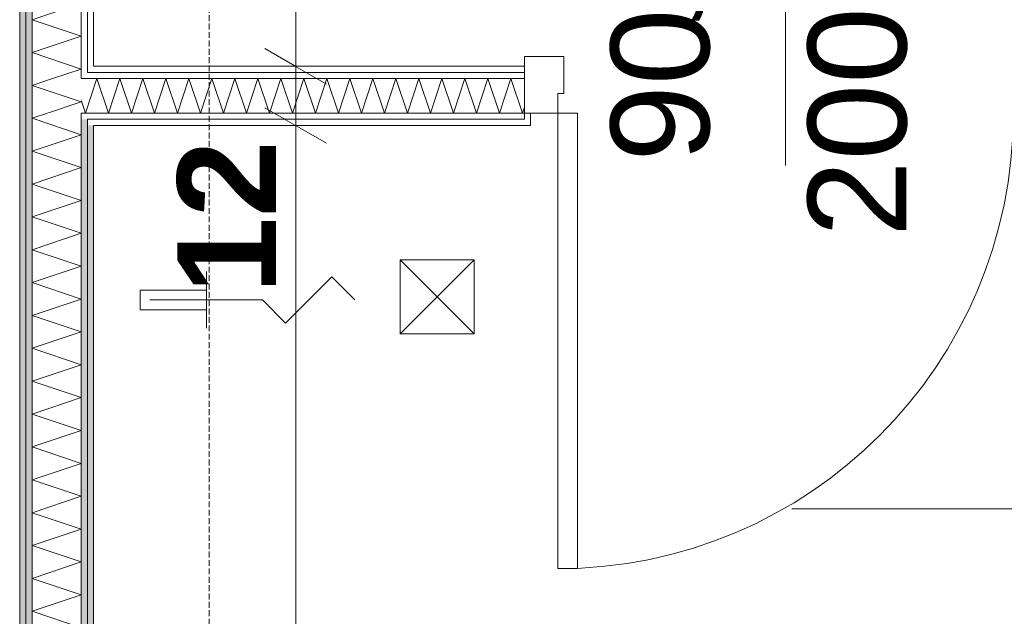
# Model space of a CAD drawing. Extents: x -7314 to 11761, y 144 to 9383.
# Tile 167 of 193: x 4191 to 4390, y 8487 to 8608. Entities that reach past the tile are written whole.
import ezdxf
from ezdxf.xclip import XClip

# ---------------------------------------------------------------- set-up
doc = ezdxf.new("R2010")
doc.units = 0
doc.header["$MEASUREMENT"] = 0
doc.header["$XCLIPFRAME"] = 0
doc.linetypes.add('Krawędzie ukryte', pattern=[68, 48, -20])
doc.linetypes.add('Wipeout_Contour', pattern=[20000, 0, -20000])
for name, color, linetype in [('FORMA - Arch 01 - 220-A Ściany', 7, 'Continuous'), ('FORMA - Arch 01 - 320-W Umeblowanie', 7, 'Continuous'), ('FORMA - Arch 01 - 410-K Osie', 7, 'Continuous'), ('FORMA - Arch 01 - 540-I Ogrzewanie', 7, 'Continuous'), ('FORMA - Arch 02 - Strefy', 7, 'Continuous'), ('FORMA - Arch 04 - Wymiary ogólne', 7, 'Continuous')]:
    doc.layers.add(name, color=color, linetype=linetype)
doc.styles.add('STYL_AUTOMATYCZNY_2', font='arial.ttf')
doc.styles.add('STYL_AUTOMATYCZNY_9', font='arial.ttf')
pattern_1 = [(0, (4185.3, -5972.398), (0, 7.5), [0, -7.5])]

# ---------------------------------------------------------------- blocks, each defined once
blk = doc.blocks.new('*X173')
at = {"layer": 'FORMA - Arch 01 - 220-A Ściany', "color": 7, "linetype": 'Continuous', "lineweight": 5, "ltscale": 0.025}
blk.add_line((4205.62, 8593.59), (4204.37, 8589.84), dxfattribs=at)
blk = doc.blocks.new('*X174')
at = {"layer": 'FORMA - Arch 01 - 220-A Ściany', "color": 7, "linetype": 'Continuous', "lineweight": 5, "ltscale": 0.025}
for p, q in [((4203.97, 8588.65), (4203.12, 8591.2)), ((4204.37, 8589.84), (4203.97, 8588.65))]:
    blk.add_line(p, q, dxfattribs=at)
blk = doc.blocks.new('*X175')
at = {"layer": 'FORMA - Arch 01 - 220-A Ściany', "color": 7, "linetype": 'Continuous', "lineweight": 5, "ltscale": 0.025}
for p, q in [((4196.97, 8595.65), (4194.63, 8588.65)), ((4199.3, 8588.65), (4196.97, 8595.65)), ((4201.63, 8595.65), (4199.3, 8588.65)), ((4203.97, 8588.65), (4201.63, 8595.65)), ((4206.3, 8595.65), (4203.97, 8588.65)), ((4208.63, 8588.65), (4206.3, 8595.65)), ((4210.97, 8595.65), (4208.63, 8588.65)), ((4213.3, 8588.65), (4210.97, 8595.65)), ((4215.63, 8595.65), (4213.3, 8588.65)), ((4217.97, 8588.65), (4215.63, 8595.65)), ((4220.3, 8595.65), (4217.97, 8588.65)), ((4222.63, 8588.65), (4220.3, 8595.65)), ((4224.97, 8595.65), (4222.63, 8588.65)), ((4227.3, 8588.65), (4224.97, 8595.65)), ((4229.63, 8595.65), (4227.3, 8588.65)), ((4231.97, 8588.65), (4229.63, 8595.65)), ((4234.3, 8595.65), (4231.97, 8588.65)), ((4236.63, 8588.65), (4234.3, 8595.65)), ((4238.97, 8595.65), (4236.63, 8588.65)), ((4241.3, 8588.65), (4238.97, 8595.65)), ((4243.63, 8595.65), (4241.3, 8588.65)), ((4245.97, 8588.65), (4243.63, 8595.65)), ((4248.3, 8595.65), (4245.97, 8588.65)), ((4250.63, 8588.65), (4248.3, 8595.65)), ((4252.97, 8595.65), (4250.63, 8588.65)), ((4255.3, 8588.65), (4252.97, 8595.65)), ((4257.63, 8595.65), (4255.3, 8588.65)), ((4259.97, 8588.65), (4257.63, 8595.65)), ((4262.3, 8595.65), (4259.97, 8588.65)), ((4264.63, 8588.65), (4262.3, 8595.65)), ((4266.97, 8595.65), (4264.63, 8588.65)), ((4269.3, 8588.65), (4266.97, 8595.65)), ((4271.63, 8595.65), (4269.3, 8588.65)), ((4273.97, 8588.65), (4271.63, 8595.65)), ((4276.3, 8595.65), (4273.97, 8588.65)), ((4278.63, 8588.65), (4276.3, 8595.65)), ((4280.97, 8595.65), (4278.63, 8588.65)), ((4283.3, 8588.65), (4280.97, 8595.65)), ((4285.63, 8595.65), (4283.3, 8588.65)), ((4287.97, 8588.65), (4285.63, 8595.65)), ((4290.3, 8595.65), (4287.97, 8588.65)), ((4292.63, 8588.65), (4290.3, 8595.65)), ((4293.04, 8589.88), (4292.63, 8588.65)), ((4194.63, 8588.65), (4194.62, 8588.7))]:
    blk.add_line(p, q, dxfattribs=at)
blk = doc.blocks.new('*X251')
at = {"layer": 'FORMA - Arch 01 - 220-A Ściany', "color": 7, "linetype": 'Continuous', "lineweight": 5, "ltscale": 0.025}
for p, q in [((4193.12, 8754.27), (4201, 8756.9)), ((4203.12, 8750.94), (4193.12, 8754.27)), ((4193.12, 8747.6), (4203.12, 8750.94)), ((4203.12, 8744.27), (4193.12, 8747.6)), ((4193.12, 8740.94), (4203.12, 8744.27)), ((4203.12, 8737.6), (4193.12, 8740.94)), ((4193.12, 8734.27), (4203.12, 8737.6)), ((4203.12, 8730.94), (4193.12, 8734.27)), ((4193.12, 8727.6), (4203.12, 8730.94)), ((4203.12, 8724.27), (4193.12, 8727.6)), ((4193.12, 8720.94), (4203.12, 8724.27)), ((4203.12, 8717.6), (4193.12, 8720.94)), ((4193.12, 8714.27), (4203.12, 8717.6)), ((4203.12, 8710.94), (4193.12, 8714.27)), ((4193.12, 8707.6), (4203.12, 8710.94)), ((4203.12, 8704.27), (4193.12, 8707.6)), ((4193.12, 8700.94), (4203.12, 8704.27)), ((4203.12, 8697.6), (4193.12, 8700.94)), ((4193.12, 8694.27), (4203.12, 8697.6)), ((4203.12, 8690.94), (4193.12, 8694.27)), ((4193.12, 8687.6), (4203.12, 8690.94)), ((4203.12, 8684.27), (4193.12, 8687.6)), ((4193.12, 8680.94), (4203.12, 8684.27)), ((4203.12, 8677.6), (4193.12, 8680.94)), ((4193.12, 8674.27), (4203.12, 8677.6)), ((4203.12, 8670.94), (4193.12, 8674.27)), ((4193.12, 8667.6), (4203.12, 8670.94)), ((4203.12, 8664.27), (4193.12, 8667.6)), ((4193.12, 8660.94), (4203.12, 8664.27)), ((4203.12, 8657.6), (4193.12, 8660.94)), ((4193.12, 8654.27), (4203.12, 8657.6)), ((4203.12, 8650.94), (4193.12, 8654.27)), ((4193.12, 8647.6), (4203.12, 8650.94)), ((4203.12, 8644.27), (4193.12, 8647.6)), ((4193.12, 8640.94), (4203.12, 8644.27)), ((4203.12, 8637.6), (4193.12, 8640.94)), ((4193.12, 8634.27), (4203.12, 8637.6)), ((4203.12, 8630.94), (4193.12, 8634.27)), ((4193.12, 8627.6), (4203.12, 8630.94)), ((4203.12, 8624.27), (4193.12, 8627.6)), ((4193.12, 8620.94), (4203.12, 8624.27)), ((4203.12, 8617.6), (4193.12, 8620.94)), ((4193.12, 8614.27), (4203.12, 8617.6)), ((4203.12, 8610.94), (4193.12, 8614.27)), ((4193.12, 8607.6), (4203.12, 8610.94)), ((4203.12, 8604.27), (4193.12, 8607.6)), ((4193.12, 8600.94), (4203.12, 8604.27)), ((4203.12, 8597.6), (4193.12, 8600.94)), ((4197.25, 8595.65), (4203.12, 8597.6))]:
    blk.add_line(p, q, dxfattribs=at)
blk = doc.blocks.new('*X252')
at = {"layer": 'FORMA - Arch 01 - 220-A Ściany', "color": 7, "linetype": 'Continuous', "lineweight": 5, "ltscale": 0.025}
for p, q in [((4193.12, 8594.27), (4197.25, 8595.65)), ((4203.12, 8590.94), (4193.12, 8594.27)), ((4196.25, 8588.65), (4203.12, 8590.94))]:
    blk.add_line(p, q, dxfattribs=at)
blk = doc.blocks.new('*X253')
at = {"layer": 'FORMA - Arch 01 - 220-A Ściany', "color": 7, "linetype": 'Continuous', "lineweight": 5, "ltscale": 0.025}
for p, q in [((4193.12, 8587.6), (4196.25, 8588.65)), ((4203.12, 8584.27), (4193.12, 8587.6)), ((4193.12, 8580.94), (4203.12, 8584.27)), ((4203.12, 8577.6), (4193.12, 8580.94)), ((4193.12, 8574.27), (4203.12, 8577.6)), ((4203.12, 8570.94), (4193.12, 8574.27)), ((4193.12, 8567.6), (4203.12, 8570.94)), ((4203.12, 8564.27), (4193.12, 8567.6)), ((4193.12, 8560.94), (4203.12, 8564.27)), ((4203.12, 8557.6), (4193.12, 8560.94)), ((4193.12, 8554.27), (4203.12, 8557.6)), ((4203.12, 8550.94), (4193.12, 8554.27)), ((4193.12, 8547.6), (4203.12, 8550.94)), ((4203.12, 8544.27), (4193.12, 8547.6)), ((4193.12, 8540.94), (4203.12, 8544.27)), ((4203.12, 8537.6), (4193.12, 8540.94)), ((4193.12, 8534.27), (4203.12, 8537.6)), ((4203.12, 8530.94), (4193.12, 8534.27)), ((4193.12, 8527.6), (4203.12, 8530.94)), ((4203.12, 8524.27), (4193.12, 8527.6)), ((4193.12, 8520.94), (4203.12, 8524.27)), ((4203.12, 8517.6), (4193.12, 8520.94)), ((4193.12, 8514.27), (4203.12, 8517.6)), ((4203.12, 8510.94), (4193.12, 8514.27)), ((4193.12, 8507.6), (4203.12, 8510.94)), ((4203.12, 8504.27), (4193.12, 8507.6)), ((4193.12, 8500.94), (4203.12, 8504.27)), ((4203.12, 8497.6), (4193.12, 8500.94)), ((4193.12, 8494.27), (4203.12, 8497.6)), ((4203.12, 8490.94), (4193.12, 8494.27)), ((4193.12, 8487.6), (4203.12, 8490.94)), ((4203.12, 8484.27), (4193.12, 8487.6))]:
    blk.add_line(p, q, dxfattribs=at)
blk = doc.blocks.new('Rysunek_1_1', base_point=(4185.3, -5972.4))
at = {"color": 254, "linetype": 'Wipeout_Contour', "lineweight": 0, "ltscale": 34057.259102}
blk.add_wipeout([(4190.62, 8756.9), (4190.62, 6001.9), (4191.87, 6001.9), (4191.87, 8756.9)], dxfattribs=at).dxf.layer = 'FORMA - Arch 01 - 220-A Ściany'
at = {"color": 254, "linetype": 'Wipeout_Contour', "lineweight": 0, "ltscale": 38356.162914}
blk.add_wipeout([(4251.46, 8531.38), (4253.96, 8531.38), (4253.96, 8657.38), (4251.46, 8657.38)], dxfattribs=at).dxf.layer = 'FORMA - Arch 02 - Strefy'
at = {"layer": 'FORMA - Arch 01 - 220-A Ściany', "linetype": 'Continuous', "lineweight": 5}
h = blk.add_hatch(dxfattribs=at)
h.set_pattern_fill('Gips_0001', style=0, pattern_type=2)
h.set_pattern_definition(pattern_1)
h.paths.add_polyline_path([(4190.62, 8756.9), (4190.62, 6001.9), (4191.87, 6001.9), (4191.87, 8756.9)])
at = {"layer": 'FORMA - Arch 01 - 220-A Ściany', "color": 7, "linetype": 'Continuous', "lineweight": 15, "ltscale": 0.025, "flags": 128}
blk.add_lwpolyline([(4190.62, 8756.9), (4190.62, 6001.9)], dxfattribs=at)
at = {"color": 254, "linetype": 'Wipeout_Contour', "lineweight": 0, "ltscale": 48057.884686}
blk.add_wipeout([(4267.84, 8756.9), (4205.62, 8756.9), (4205.62, 8347.9), (4418.86, 8347.9), (4418.86, 8756.9)], dxfattribs=at).dxf.layer = 'FORMA - Arch 02 - Strefy'
at = {"layer": 'FORMA - Arch 01 - 220-A Ściany', "color": 7, "linetype": 'Continuous', "lineweight": 15, "ltscale": 0.025}
for p, q in [((4346.04, 8669.68), (4346.04, 8578.05)), ((4347.33, 8508.4), (4438.95, 8508.4))]:
    blk.add_line(p, q, dxfattribs=at)
at = {"layer": 'FORMA - Arch 01 - 220-A Ściany', "color": 7, "linetype": 'Continuous', "lineweight": 13, "ltscale": 0.025}
blk.add_arc((4299.84, 8588.65), 92.4, 270, 0, dxfattribs=at)
at = {"layer": 'FORMA - Arch 01 - 320-W Umeblowanie', "color": 6, "linetype": 'Continuous', "lineweight": 15, "ltscale": 0.025}
for p, q in [((4267.84, 8543.9), (4267.84, 8558.9)), ((4267.84, 8558.9), (4282.84, 8558.9)), ((4282.84, 8558.9), (4267.84, 8543.9)), ((4282.84, 8543.9), (4267.84, 8558.9)), ((4282.84, 8558.9), (4282.84, 8543.9)), ((4282.84, 8543.9), (4267.84, 8543.9))]:
    blk.add_line(p, q, dxfattribs=at)
at = {"layer": 'FORMA - Arch 04 - Wymiary ogólne', "color": 6, "linetype": 'Continuous', "lineweight": 15, "ltscale": 0.025}
for p, q in [((4253.96, 8555.45), (4244.58, 8546.07)), ((4258.65, 8550.76), (4253.96, 8555.45)), ((4239.89, 8550.76), (4244.58, 8546.07))]:
    blk.add_line(p, q, dxfattribs=at)
at = {"layer": 'FORMA - Arch 04 - Wymiary ogólne', "color": 154, "linetype": 'Continuous', "lineweight": 13, "insert": (4242.62, 8552.02), "char_height": 20, "width": 30.509, "attachment_point": 7, "rotation": 90, "style": 'STYL_AUTOMATYCZNY_9'}
blk.add_mtext('\\A1;{\\pql;\\fArial|b1|i0|c238|p0;\\W1.000000;12}', dxfattribs=at)
at = {"color": 254, "linetype": 'Wipeout_Contour', "lineweight": 0, "ltscale": 34059.770011}
blk.add_wipeout([(4191.87, 8756.9), (4191.87, 6001.9), (4193.12, 6001.9), (4193.12, 8756.9)], dxfattribs=at).dxf.layer = 'FORMA - Arch 01 - 220-A Ściany'
at = {"color": 254, "linetype": 'Wipeout_Contour', "lineweight": 0, "ltscale": 38278.518825}
blk.add_wipeout([(4205.62, 8595.65), (4205.62, 8596.9), (4204.37, 8596.9), (4204.37, 8595.65)], dxfattribs=at).dxf.layer = 'FORMA - Arch 01 - 220-A Ściany'
at = {"layer": 'FORMA - Arch 01 - 220-A Ściany', "linetype": 'Continuous', "lineweight": 5}
h = blk.add_hatch(dxfattribs=at)
h.set_pattern_fill('Gips_0001', style=0, pattern_type=2)
h.set_pattern_definition(pattern_1)
h.paths.add_polyline_path([(4191.87, 8756.9), (4191.87, 6001.9), (4193.12, 6001.9), (4193.12, 8756.9)])
h = blk.add_hatch(dxfattribs=at)
h.set_pattern_fill('Gips_0001', style=0, pattern_type=2)
h.set_pattern_definition(pattern_1)
h.paths.add_polyline_path([(4205.62, 8595.65), (4205.62, 8596.9), (4204.37, 8596.9), (4204.37, 8595.65)])
at = {"layer": 'FORMA - Arch 01 - 220-A Ściany', "color": 7, "linetype": 'Continuous', "lineweight": 13, "ltscale": 0.025}
blk.add_line((4191.87, 8756.9), (4191.87, 6001.9), dxfattribs=at)
at = {"color": 254, "linetype": 'Wipeout_Contour', "lineweight": 0, "ltscale": 38351.922511}
blk.add_wipeout([(4293.04, 8598.15), (4194.62, 8598.15), (4194.62, 8596.9), (4293.04, 8596.9)], dxfattribs=at).dxf.layer = 'FORMA - Arch 01 - 220-A Ściany'
at = {"color": 254, "linetype": 'Wipeout_Contour', "lineweight": 0, "ltscale": 38263.698025}
blk.add_wipeout([(4205.62, 8588.65), (4205.62, 8595.65), (4204.37, 8595.65), (4204.37, 8588.65)], dxfattribs=at).dxf.layer = 'FORMA - Arch 01 - 220-A Ściany'
at = {"layer": 'FORMA - Arch 01 - 220-A Ściany', "linetype": 'Continuous', "lineweight": 5}
h = blk.add_hatch(dxfattribs=at)
h.set_pattern_fill('Gips_0001', style=0, pattern_type=2)
h.set_pattern_definition(pattern_1)
h.paths.add_polyline_path([(4293.04, 8598.15), (4194.62, 8598.15), (4194.62, 8596.9), (4293.04, 8596.9)])
at = {"layer": 'FORMA - Arch 01 - 220-A Ściany', "color": 7, "linetype": 'Continuous', "lineweight": 15, "ltscale": 0.025, "flags": 128}
blk.add_lwpolyline([(4293.04, 8598.15), (4194.62, 8598.15)], dxfattribs=at)
at = {"layer": 'FORMA - Arch 04 - Wymiary ogólne', "color": 154, "linetype": 'Continuous', "lineweight": 13, "ltscale": 0.025}
for p, q in [((4246.62, 8598.15), (4246.62, 8756.9)), ((4256, 8598.15), (4237.25, 8598.15))]:
    blk.add_line(p, q, dxfattribs=at)
at = {"color": 7, "linetype": 'Continuous', "lineweight": 13, "ltscale": 0.025}
blk.add_blockref('*X173', (0, 0), dxfattribs=at)
at = {"color": 254, "linetype": 'Wipeout_Contour', "lineweight": 0, "ltscale": 38248.878116}
blk.add_wipeout([(4205.62, 8587.4), (4205.62, 8588.65), (4204.37, 8588.65), (4204.37, 8587.4)], dxfattribs=at).dxf.layer = 'FORMA - Arch 01 - 220-A Ściany'
at = {"layer": 'FORMA - Arch 01 - 220-A Ściany', "linetype": 'Continuous', "lineweight": 5}
h = blk.add_hatch(dxfattribs=at)
h.set_pattern_fill('Gips_0001', style=0, pattern_type=2)
h.set_pattern_definition(pattern_1)
h.paths.add_polyline_path([(4205.62, 8587.4), (4205.62, 8588.65), (4204.37, 8588.65), (4204.37, 8587.4)])
at = {"color": 254, "linetype": 'Wipeout_Contour', "lineweight": 0, "ltscale": 38570.971386}
blk.add_wipeout([(4205.62, 8598.15), (4205.62, 8756.9), (4204.37, 8756.9), (4204.37, 8598.15)], dxfattribs=at).dxf.layer = 'FORMA - Arch 01 - 220-A Ściany'
at = {"layer": 'FORMA - Arch 01 - 220-A Ściany', "linetype": 'Continuous', "lineweight": 5}
h = blk.add_hatch(dxfattribs=at)
h.set_pattern_fill('Gips_0001', style=0, pattern_type=2)
h.set_pattern_definition(pattern_1)
h.paths.add_polyline_path([(4205.62, 8598.15), (4205.62, 8756.9), (4204.37, 8756.9), (4204.37, 8598.15)])
at = {"color": 254, "linetype": 'Wipeout_Contour', "lineweight": 0, "ltscale": 38261.500387}
blk.add_wipeout([(4204.37, 8588.65), (4204.37, 8595.65), (4203.12, 8595.65), (4203.12, 8588.65)], dxfattribs=at).dxf.layer = 'FORMA - Arch 01 - 220-A Ściany'
at = {"color": 254, "linetype": 'Wipeout_Contour', "lineweight": 0, "ltscale": 38313.369035}
blk.add_wipeout([(4194.62, 8587.4), (4194.62, 8586.15), (4293.04, 8586.15), (4293.04, 8587.4)], dxfattribs=at).dxf.layer = 'FORMA - Arch 01 - 220-A Ściany'
at = {"layer": 'FORMA - Arch 01 - 220-A Ściany', "linetype": 'Continuous', "lineweight": 5}
h = blk.add_hatch(dxfattribs=at)
h.set_pattern_fill('Gips_0001', style=0, pattern_type=2)
h.set_pattern_definition(pattern_1)
h.paths.add_polyline_path([(4194.62, 8587.4), (4194.62, 8586.15), (4293.04, 8586.15), (4293.04, 8587.4)])
at = {"layer": 'FORMA - Arch 04 - Wymiary ogólne', "color": 154, "linetype": 'Continuous', "lineweight": 13, "ltscale": 0.025}
for p, q in [((4256, 8586.15), (4237.25, 8586.15)), ((4246.62, 8347.9), (4246.62, 8586.15))]:
    blk.add_line(p, q, dxfattribs=at)
at = {"color": 7, "linetype": 'Continuous', "lineweight": 13, "ltscale": 0.025}
blk.add_blockref('*X174', (0, 0), dxfattribs=at)
at = {"color": 254, "linetype": 'Wipeout_Contour', "lineweight": 0, "ltscale": 38347.439063}
blk.add_wipeout([(4194.62, 8595.65), (4293.04, 8595.65), (4293.04, 8596.9), (4194.62, 8596.9)], dxfattribs=at).dxf.layer = 'FORMA - Arch 01 - 220-A Ściany'
at = {"layer": 'FORMA - Arch 01 - 220-A Ściany', "linetype": 'Continuous', "lineweight": 5}
h = blk.add_hatch(dxfattribs=at)
h.set_pattern_fill('Gips_0001', style=0, pattern_type=2)
h.set_pattern_definition(pattern_1)
h.paths.add_polyline_path([(4194.62, 8595.65), (4293.04, 8595.65), (4293.04, 8596.9), (4194.62, 8596.9)])
at = {"layer": 'FORMA - Arch 01 - 220-A Ściany', "color": 7, "linetype": 'Continuous', "lineweight": 15, "ltscale": 0.025}
blk.add_line((4293.04, 8596.9), (4293.04, 8598.15), dxfattribs=at)
at = {"layer": 'FORMA - Arch 01 - 220-A Ściany', "color": 7, "linetype": 'Continuous', "lineweight": 13, "ltscale": 0.025}
for p, q in [((4293.04, 8596.9), (4194.62, 8596.9)), ((4205.62, 8596.9), (4204.37, 8596.9))]:
    blk.add_line(p, q, dxfattribs=at)
at = {"layer": 'FORMA - Arch 01 - 220-A Ściany', "color": 7, "linetype": 'Continuous', "lineweight": 15, "ltscale": 0.025, "flags": 128}
blk.add_lwpolyline([(4194.62, 8596.9), (4194.62, 8598.15)], dxfattribs=at)
at = {"color": 254, "linetype": 'Wipeout_Contour', "lineweight": 0, "ltscale": 38317.851514}
blk.add_wipeout([(4293.04, 8588.65), (4194.62, 8588.65), (4194.62, 8587.4), (4293.04, 8587.4)], dxfattribs=at).dxf.layer = 'FORMA - Arch 01 - 220-A Ściany'
at = {"layer": 'FORMA - Arch 01 - 220-A Ściany', "linetype": 'Continuous', "lineweight": 5}
h = blk.add_hatch(dxfattribs=at)
h.set_pattern_fill('Gips_0001', style=0, pattern_type=2)
h.set_pattern_definition(pattern_1)
h.paths.add_polyline_path([(4293.04, 8588.65), (4194.62, 8588.65), (4194.62, 8587.4), (4293.04, 8587.4)])
at = {"layer": 'FORMA - Arch 01 - 220-A Ściany', "color": 7, "linetype": 'Continuous', "lineweight": 13, "ltscale": 0.025}
blk.add_line((4204.37, 8587.4), (4205.62, 8587.4), dxfattribs=at)
at = {"layer": 'FORMA - Arch 01 - 220-A Ściany', "color": 7, "linetype": 'Continuous', "lineweight": 15, "ltscale": 0.025, "flags": 128}
blk.add_lwpolyline([(4194.62, 8586.15), (4194.62, 8587.4)], dxfattribs=at)
at = {"color": 254, "linetype": 'Wipeout_Contour', "lineweight": 0, "ltscale": 38283.010322}
blk.add_wipeout([(4205.62, 8596.9), (4205.62, 8598.15), (4204.37, 8598.15), (4204.37, 8596.9)], dxfattribs=at).dxf.layer = 'FORMA - Arch 01 - 220-A Ściany'
at = {"layer": 'FORMA - Arch 01 - 220-A Ściany', "linetype": 'Continuous', "lineweight": 5}
h = blk.add_hatch(dxfattribs=at)
h.set_pattern_fill('Gips_0001', style=0, pattern_type=2)
h.set_pattern_definition(pattern_1)
h.paths.add_polyline_path([(4205.62, 8596.9), (4205.62, 8598.15), (4204.37, 8598.15), (4204.37, 8596.9)])
at = {"layer": 'FORMA - Arch 01 - 220-A Ściany', "color": 7, "linetype": 'Continuous', "lineweight": 15, "ltscale": 0.025, "flags": 128}
blk.add_lwpolyline([(4205.62, 8598.15), (4205.62, 8756.9)], dxfattribs=at)
at = {"color": 254, "linetype": 'Wipeout_Contour', "lineweight": 0, "ltscale": 38332.64484}
blk.add_wipeout([(4194.62, 8588.65), (4293.04, 8588.65), (4293.04, 8595.65), (4194.62, 8595.65)], dxfattribs=at).dxf.layer = 'FORMA - Arch 01 - 220-A Ściany'
at = {"layer": 'FORMA - Arch 01 - 220-A Ściany', "color": 7, "linetype": 'Continuous', "lineweight": 13, "ltscale": 0.025}
for p, q in [((4293.04, 8595.65), (4194.62, 8595.65)), ((4204.37, 8595.65), (4203.12, 8595.65)), ((4205.62, 8595.65), (4204.37, 8595.65)), ((4203.12, 8588.65), (4204.37, 8588.65)), ((4204.37, 8588.65), (4205.62, 8588.65))]:
    blk.add_line(p, q, dxfattribs=at)
at = {"layer": 'FORMA - Arch 01 - 220-A Ściany', "color": 7, "linetype": 'Continuous', "lineweight": 15, "ltscale": 0.025}
blk.add_line((4293.04, 8595.65), (4293.04, 8596.9), dxfattribs=at)
at = {"layer": 'FORMA - Arch 01 - 220-A Ściany', "color": 7, "linetype": 'Continuous', "lineweight": 15, "ltscale": 0.025, "flags": 128}
for points in [[(4194.62, 8595.65), (4194.62, 8596.9)], [(4194.62, 8588.65), (4194.62, 8595.65)], [(4194.62, 8587.4), (4194.62, 8588.65)]]:
    blk.add_lwpolyline(points, dxfattribs=at)
at = {"layer": 'FORMA - Arch 01 - 410-K Osie', "color": 7, "linetype": 'Krawędzie ukryte', "lineweight": 13, "ltscale": 0.025}
blk.add_line((4229.04, 5890.7), (4229.04, 8978.35), dxfattribs=at)
at = {"layer": 'FORMA - Arch 04 - Wymiary ogólne', "color": 154, "linetype": 'Continuous', "lineweight": 13, "ltscale": 0.025}
for p, q in [((4240.37, 8601.75), (4252.87, 8594.54)), ((4246.62, 8586.15), (4246.62, 8598.15)), ((4240.37, 8589.75), (4252.87, 8582.54))]:
    blk.add_line(p, q, dxfattribs=at)
at = {"color": 7, "linetype": 'Continuous', "lineweight": 13, "ltscale": 0.025}
blk.add_blockref('*X175', (0, 0), dxfattribs=at)
at = {"layer": 'FORMA - Arch 01 - 220-A Ściany', "color": 7, "linetype": 'Continuous', "lineweight": 13, "insert": (4336.38, 8578.79), "char_height": 20, "attachment_point": 7, "rotation": 90, "style": 'STYL_AUTOMATYCZNY_2'}
blk.add_mtext('\\A1;{\\pql;\\pt0;\\fArial|b0|i0|c238|p0;\\W1.000000;90\\fArial|b0|i0|c238|p0;\\W1.000000;\\A1{\\H.66x;\\S^  ;}\\fArial|b0|i0|c238|p0;\\W1.000000;\\fArial|b0|i0|c238|p0;\\W1.000000;}', dxfattribs=at)
at = {"color": 254, "linetype": 'Wipeout_Contour', "lineweight": 0, "ltscale": 38566.545178}
blk.add_wipeout([(4204.37, 8596.9), (4204.37, 8756.9), (4203.12, 8756.9), (4203.12, 8596.9)], dxfattribs=at).dxf.layer = 'FORMA - Arch 01 - 220-A Ściany'
at = {"layer": 'FORMA - Arch 01 - 220-A Ściany', "linetype": 'Continuous', "lineweight": 5}
h = blk.add_hatch(dxfattribs=at)
h.set_pattern_fill('Gips_0001', style=0, pattern_type=2)
h.set_pattern_definition(pattern_1)
h.paths.add_polyline_path([(4204.37, 8596.9), (4204.37, 8756.9), (4203.12, 8756.9), (4203.12, 8596.9)])
at = {"color": 254, "linetype": 'Wipeout_Contour', "lineweight": 0, "ltscale": 48004.877082}
blk.add_wipeout([(4294.29, 8586.15), (4294.29, 8588.65), (4293.04, 8588.65), (4293.04, 8587.4), (4293.04, 8586.15)], dxfattribs=at).dxf.layer = 'FORMA - Arch 01 - 220-A Ściany'
at = {"color": 254, "linetype": 'Wipeout_Contour', "lineweight": 0, "ltscale": 38144.775318}
blk.add_wipeout([(4228.54, 8552.76), (4215.04, 8552.76), (4215.04, 8548.76), (4228.54, 8548.76)], dxfattribs=at).dxf.layer = 'FORMA - Arch 01 - 540-I Ogrzewanie'
at = {"layer": 'FORMA - Arch 01 - 220-A Ściany', "linetype": 'Continuous', "lineweight": 5}
h = blk.add_hatch(dxfattribs=at)
h.set_pattern_fill('Gips_0001', style=0, pattern_type=2)
h.set_pattern_definition(pattern_1)
h.paths.add_polyline_path([(4294.29, 8586.15), (4294.29, 8588.65), (4293.04, 8588.65), (4293.04, 8587.4), (4293.04, 8586.15)])
at = {"layer": 'FORMA - Arch 01 - 220-A Ściany', "color": 7, "linetype": 'Continuous', "lineweight": 15, "ltscale": 0.025}
for p, q in [((4293.04, 8588.65), (4293.04, 8595.65)), ((4293.04, 8588.65), (4294.29, 8588.65)), ((4294.29, 8588.65), (4294.29, 8586.15)), ((4293.04, 8586.15), (4294.29, 8586.15)), ((4293.04, 8586.15), (4294.29, 8586.15))]:
    blk.add_line(p, q, dxfattribs=at)
at = {"layer": 'FORMA - Arch 01 - 220-A Ściany', "color": 7, "linetype": 'Continuous', "lineweight": 13, "ltscale": 0.025}
for p, q in [((4194.62, 8588.65), (4293.04, 8588.65)), ((4293.04, 8587.4), (4293.04, 8588.65)), ((4194.62, 8587.4), (4293.04, 8587.4))]:
    blk.add_line(p, q, dxfattribs=at)
at = {"layer": 'FORMA - Arch 01 - 220-A Ściany', "color": 7, "linetype": 'Continuous', "lineweight": 15, "ltscale": 0.025, "flags": 128}
blk.add_lwpolyline([(4194.62, 8586.15), (4293.04, 8586.15)], dxfattribs=at)
at = {"layer": 'FORMA - Arch 01 - 540-I Ogrzewanie', "color": 6, "linetype": 'Continuous', "lineweight": 15, "ltscale": 0.025, "flags": 128}
blk.add_lwpolyline([(4228.54, 8552.76), (4228.54, 8548.76), (4215.04, 8548.76), (4215.04, 8552.76)], close=True, dxfattribs=at)
at = {"layer": 'FORMA - Arch 04 - Wymiary ogólne', "color": 6, "linetype": 'Continuous', "lineweight": 15, "ltscale": 0.025}
for p, q in [((4228.53, 8545.01), (4228.53, 8556.5)), ((4217.04, 8550.76), (4239.89, 8550.76))]:
    blk.add_line(p, q, dxfattribs=at)
at = {"color": 254, "linetype": 'Wipeout_Contour', "lineweight": 0, "ltscale": 38276.322039}
blk.add_wipeout([(4204.37, 8595.65), (4204.37, 8596.9), (4203.12, 8596.9), (4203.12, 8595.65)], dxfattribs=at).dxf.layer = 'FORMA - Arch 01 - 220-A Ściany'
at = {"layer": 'FORMA - Arch 01 - 220-A Ściany', "linetype": 'Continuous', "lineweight": 5}
h = blk.add_hatch(dxfattribs=at)
h.set_pattern_fill('Gips_0001', style=0, pattern_type=2)
h.set_pattern_definition(pattern_1)
h.paths.add_polyline_path([(4204.37, 8595.65), (4204.37, 8596.9), (4203.12, 8596.9), (4203.12, 8595.65)])
at = {"layer": 'FORMA - Arch 01 - 220-A Ściany', "color": 7, "linetype": 'Continuous', "lineweight": 13, "ltscale": 0.025}
for p, q in [((4204.37, 8596.9), (4204.37, 8756.9)), ((4205.62, 8596.9), (4204.37, 8596.9))]:
    blk.add_line(p, q, dxfattribs=at)
at = {"color": 254, "linetype": 'Wipeout_Contour', "lineweight": 0, "ltscale": 57651.334168}
blk.add_wipeout([(4293.04, 8600.15), (4293.04, 8588.65), (4299.84, 8588.65), (4299.84, 8592.65), (4301.04, 8592.65), (4301.04, 8600.15)], dxfattribs=at).dxf.layer = 'FORMA - Arch 01 - 220-A Ściany'
at = {"color": 254, "linetype": 'Wipeout_Contour', "lineweight": 0, "ltscale": 38244.387579}
blk.add_wipeout([(4205.62, 8586.15), (4205.62, 8587.4), (4204.37, 8587.4), (4204.37, 8586.15)], dxfattribs=at).dxf.layer = 'FORMA - Arch 01 - 220-A Ściany'
at = {"layer": 'FORMA - Arch 01 - 220-A Ściany', "linetype": 'Continuous', "lineweight": 5}
h = blk.add_hatch(dxfattribs=at)
h.set_pattern_fill('Gips_0001', style=0, pattern_type=2)
h.set_pattern_definition(pattern_1)
h.paths.add_polyline_path([(4205.62, 8586.15), (4205.62, 8587.4), (4204.37, 8587.4), (4204.37, 8586.15)])
at = {"layer": 'FORMA - Arch 01 - 220-A Ściany', "color": 7, "linetype": 'Continuous', "lineweight": 15, "ltscale": 0.025}
for p, q in [((4293.04, 8600.15), (4293.04, 8588.65)), ((4301.04, 8600.15), (4293.04, 8600.15)), ((4301.04, 8592.65), (4301.04, 8600.15)), ((4293.04, 8596.9), (4293.04, 8598.15)), ((4293.04, 8596.9), (4293.04, 8598.15)), ((4293.04, 8595.65), (4293.04, 8596.9)), ((4293.04, 8595.65), (4293.04, 8596.9)), ((4293.04, 8588.65), (4293.04, 8595.65)), ((4293.04, 8588.65), (4293.04, 8595.65)), ((4299.84, 8592.65), (4301.04, 8592.65)), ((4294.29, 8588.65), (4294.29, 8586.15))]:
    blk.add_line(p, q, dxfattribs=at)
at = {"layer": 'FORMA - Arch 02 - Strefy', "color": 7, "linetype": 'Continuous', "lineweight": 13, "insert": (4274.63, 8668.71), "char_height": 20, "attachment_point": 1, "style": 'STYL_AUTOMATYCZNY_2'}
blk.add_mtext('\\A1;{\\pql;\\pt0,460;\\fArial|b0|i0|c238|p0;\\W1.000000;06.1\\fArial|b0|i0|c238|p0;\\W1.000000;\\A1{\\H.66x;\\S^  ;}\\fArial|b0|i0|c238|p0;\\W1.000000;\\fArial|b0|i0|c238|p0;\\W1.000000;\\A1{\\H.66x;\\S^  ;}}', dxfattribs=at)
at = {"color": 254, "linetype": 'Wipeout_Contour', "lineweight": 0, "ltscale": 38554.497287}
blk.add_wipeout([(4203.12, 8595.65), (4203.12, 8756.9), (4193.12, 8756.9), (4193.12, 8595.65)], dxfattribs=at).dxf.layer = 'FORMA - Arch 01 - 220-A Ściany'
at = {"color": 254, "linetype": 'Wipeout_Contour', "lineweight": 0, "ltscale": 38257.996043}
blk.add_wipeout([(4299.84, 8496.25), (4303.84, 8496.25), (4303.84, 8588.65), (4299.84, 8588.65)], dxfattribs=at).dxf.layer = 'FORMA - Arch 01 - 220-A Ściany'
at = {"layer": 'FORMA - Arch 01 - 220-A Ściany', "color": 7, "linetype": 'Continuous', "lineweight": 15, "ltscale": 0.025}
for p, q in [((4299.84, 8588.65), (4299.84, 8592.65)), ((4293.04, 8588.65), (4299.84, 8588.65))]:
    blk.add_line(p, q, dxfattribs=at)
at = {"layer": 'FORMA - Arch 01 - 220-A Ściany', "color": 7, "linetype": 'Continuous', "lineweight": 13, "ltscale": 0.025}
for p, q in [((4299.84, 8496.25), (4299.84, 8588.65)), ((4299.84, 8588.65), (4303.84, 8588.65)), ((4303.84, 8588.65), (4303.84, 8496.25)), ((4303.84, 8496.25), (4299.84, 8496.25))]:
    blk.add_line(p, q, dxfattribs=at)
at = {"color": 7, "linetype": 'Continuous', "lineweight": 13, "ltscale": 0.025}
blk.add_blockref('*X251', (0, 0), dxfattribs=at)
at = {"layer": 'FORMA - Arch 01 - 220-A Ściany', "color": 7, "linetype": 'Continuous', "lineweight": 13, "insert": (4376.38, 8563.53), "char_height": 20, "attachment_point": 7, "rotation": 90, "style": 'STYL_AUTOMATYCZNY_2'}
blk.add_mtext('\\A1;{\\pql;\\pt0;\\fArial|b0|i0|c238|p0;\\W1.000000;200\\fArial|b0|i0|c238|p0;\\W1.000000;\\A1{\\H.66x;\\S^  ;}\\fArial|b0|i0|c238|p0;\\W1.000000;\\fArial|b0|i0|c238|p0;\\W1.000000;}', dxfattribs=at)
at = {"layer": 'FORMA - Arch 02 - Strefy', "color": 7, "linetype": 'Continuous', "lineweight": 13, "insert": (4274.63, 8637), "char_height": 20, "attachment_point": 1, "style": 'STYL_AUTOMATYCZNY_2'}
blk.add_mtext('\\A1;{\\pql;\\pt0,460;\\fArial|b0|i0|c238|p0;\\W1.000000;A: 8,72\\fArial|b0|i0|c238|p0;\\W1.000000;\\A1{\\H.66x;\\S^  ;}\\fArial|b0|i0|c238|p0;\\W1.000000; m\\fArial|b0|i0|c238|p0;\\W1.000000;\\A1{\\H.66x;\\S2^  ;}}', dxfattribs=at)
at = {"color": 254, "linetype": 'Wipeout_Contour', "lineweight": 0, "ltscale": 38246.679627}
blk.add_wipeout([(4204.37, 8587.4), (4204.37, 8588.65), (4203.12, 8588.65), (4203.12, 8587.4)], dxfattribs=at).dxf.layer = 'FORMA - Arch 01 - 220-A Ściany'
at = {"color": 254, "linetype": 'Wipeout_Contour', "lineweight": 0, "ltscale": 33777.637637}
blk.add_wipeout([(4204.37, 8586.15), (4204.37, 6001.9), (4205.62, 6001.9), (4205.62, 8586.15)], dxfattribs=at).dxf.layer = 'FORMA - Arch 01 - 220-A Ściany'
at = {"layer": 'FORMA - Arch 01 - 220-A Ściany', "linetype": 'Continuous', "lineweight": 5}
h = blk.add_hatch(dxfattribs=at)
h.set_pattern_fill('Gips_0001', style=0, pattern_type=2)
h.set_pattern_definition(pattern_1)
h.paths.add_polyline_path([(4204.37, 8587.4), (4204.37, 8588.65), (4203.12, 8588.65), (4203.12, 8587.4)])
h = blk.add_hatch(dxfattribs=at)
h.set_pattern_fill('Gips_0001', style=0, pattern_type=2)
h.set_pattern_definition(pattern_1)
h.paths.add_polyline_path([(4204.37, 8586.15), (4204.37, 6001.9), (4205.62, 6001.9), (4205.62, 8586.15)])
at = {"layer": 'FORMA - Arch 01 - 220-A Ściany', "color": 7, "linetype": 'Continuous', "lineweight": 15, "ltscale": 0.025, "flags": 128}
blk.add_lwpolyline([(4205.62, 6001.9), (4205.62, 8586.15)], dxfattribs=at)
at = {"color": 254, "linetype": 'Wipeout_Contour', "lineweight": 0, "ltscale": 38251.621337}
blk.add_wipeout([(4203.12, 8588.65), (4203.12, 8595.65), (4193.12, 8595.65), (4193.12, 8588.65)], dxfattribs=at).dxf.layer = 'FORMA - Arch 01 - 220-A Ściany'
at = {"color": 254, "linetype": 'Wipeout_Contour', "lineweight": 0, "ltscale": 33777.349171}
blk.add_wipeout([(4203.12, 8587.4), (4203.12, 6001.9), (4204.37, 6001.9), (4204.37, 8587.4)], dxfattribs=at).dxf.layer = 'FORMA - Arch 01 - 220-A Ściany'
at = {"layer": 'FORMA - Arch 01 - 220-A Ściany', "linetype": 'Continuous', "lineweight": 5}
h = blk.add_hatch(dxfattribs=at)
h.set_pattern_fill('Gips_0001', style=0, pattern_type=2)
h.set_pattern_definition(pattern_1)
h.paths.add_polyline_path([(4203.12, 8587.4), (4203.12, 6001.9), (4204.37, 6001.9), (4204.37, 8587.4)])
at = {"layer": 'FORMA - Arch 01 - 220-A Ściany', "color": 7, "linetype": 'Continuous', "lineweight": 13, "ltscale": 0.025}
for p, q in [((4193.12, 8756.9), (4193.12, 8595.65)), ((4203.12, 8595.65), (4203.12, 8756.9)), ((4204.37, 8595.65), (4203.12, 8595.65)), ((4204.37, 8587.4), (4205.62, 8587.4)), ((4204.37, 6001.9), (4204.37, 8587.4))]:
    blk.add_line(p, q, dxfattribs=at)
at = {"color": 7, "linetype": 'Continuous', "lineweight": 13, "ltscale": 0.025}
blk.add_blockref('*X252', (0, 0), dxfattribs=at)
at = {"color": 254, "linetype": 'Wipeout_Contour', "lineweight": 0, "ltscale": 33768.204376}
blk.add_wipeout([(4193.12, 8588.65), (4193.12, 6001.9), (4203.12, 6001.9), (4203.12, 8588.65)], dxfattribs=at).dxf.layer = 'FORMA - Arch 01 - 220-A Ściany'
at = {"layer": 'FORMA - Arch 01 - 220-A Ściany', "color": 7, "linetype": 'Continuous', "lineweight": 13, "ltscale": 0.025}
for p, q in [((4193.12, 8595.65), (4193.12, 8588.65)), ((4193.12, 8588.65), (4193.12, 6001.9)), ((4203.12, 8588.65), (4204.37, 8588.65)), ((4203.12, 6001.9), (4203.12, 8588.65))]:
    blk.add_line(p, q, dxfattribs=at)
at = {"color": 7, "linetype": 'Continuous', "lineweight": 13, "ltscale": 0.025}
blk.add_blockref('*X253', (0, 0), dxfattribs=at)

msp = doc.modelspace()

# ---------------------------------------------------------------- block references
at = {"lineweight": 20}
ref = msp.add_blockref('Rysunek_1_1', (4185.29965, -5972.39804), dxfattribs=at)
XClip(ref).set_block_clipping_path([(254.0251470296, 246.5573808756), (9689.7973583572, 9358.9497337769)])

doc.saveas('drawing.dxf')
